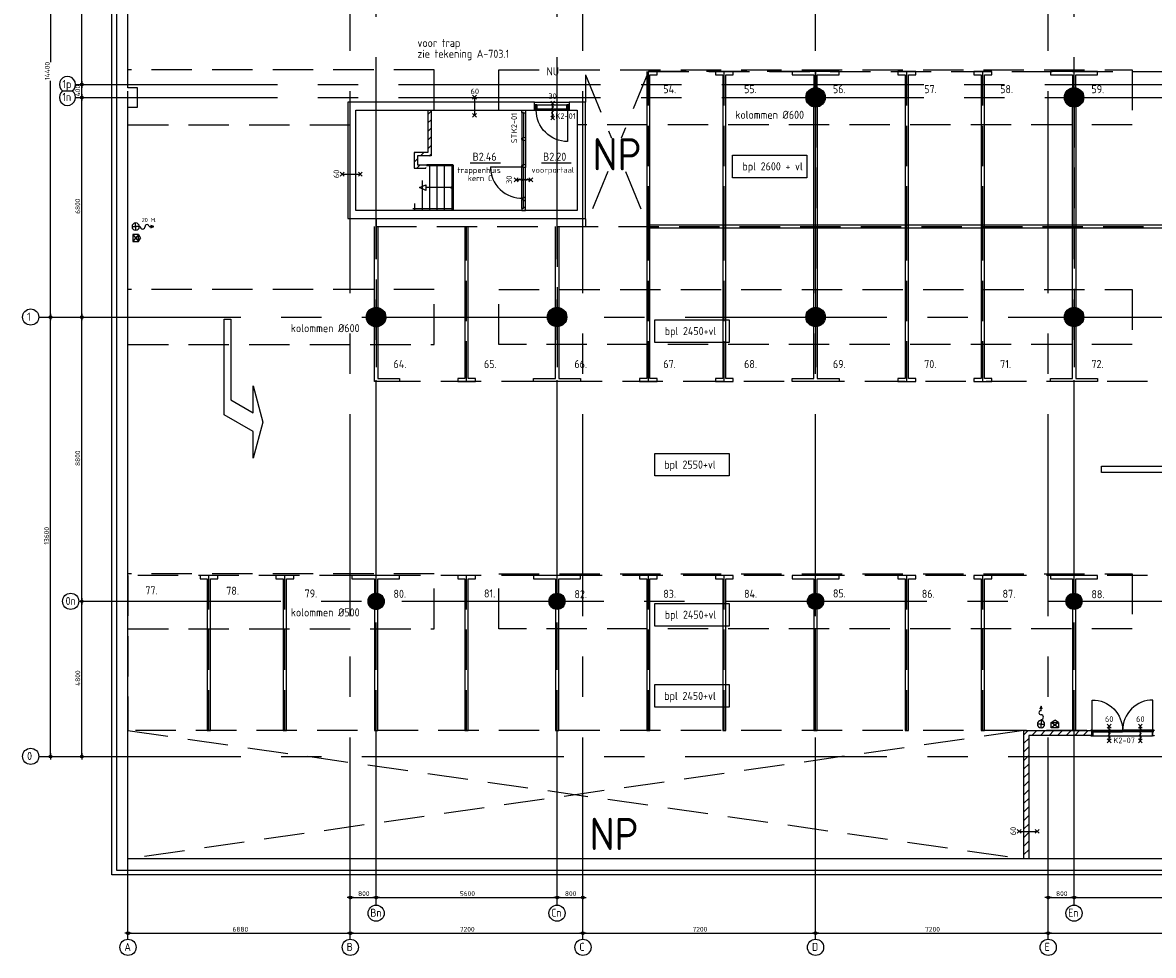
# Model space of a CAD drawing. Extents: x 1662 to 125079, y 8755 to 81245.
# Tile 1 of 8: x 1662 to 36657, y 8755 to 37632. Entities that reach past the tile are written whole.
import ezdxf

# ---------------------------------------------------------------- set-up
doc = ezdxf.new("R2010")
doc.units = 0
doc.header["$LTSCALE"] = 100
doc.linetypes.add('CENTER', pattern=[2, 1.25, -0.25, 0.25, -0.25])
doc.linetypes.add('HIDDEN', pattern=[0.375, 0.25, -0.125])
for name, color, linetype in [('BOUWKUNDIG', 11, 'CONTINUOUS'), ('PARKEREN', 8, 'HIDDEN'), ('STRAMIEN', 7, 'CENTER'), ('TEKST', 11, 'CONTINUOUS')]:
    doc.layers.add(name, color=color, linetype=linetype)
doc.styles.add('BURO', font='ISO.SHX')
doc.styles.add('PIETERS', font='ISO.SHX')
doc.styles.get("Standard").update_dxf_attribs({"font": 'ISO.SHX'})
doc.styles.add('STYLE1', font='ISO.SHX')

msp = doc.modelspace()

# ---------------------------------------------------------------- linework, layer by layer
at = {"layer": 'BOUWKUNDIG', "linetype": 'CONTINUOUS', "ltscale": 50}
for p, q in [((4422, 11246), (4422, 79091)), ((4572, 79091), (4572, 11396)), ((4922, 35616), (4922, 42616)), ((5222, 35616), (4922, 35616)), ((5222, 35016), (5222, 35616)), ((4922, 11746), (4922, 35016)), ((4922, 35016), (5222, 35016)), ((5242.9, 31071.1), (5074.2, 31070.8)), ((5242.9, 31071.1), (5074.2, 30850.7)), ((5074.2, 31070.8), (5074.2, 30850.7)), ((5074.2, 31070.8), (5242.9, 30850.7)), ((5074.2, 30850.7), (5242.9, 30850.7)), ((5242.9, 30850.7), (5242.9, 31071.1)), ((5242.9, 31071.1), (5314.4, 30960.8)), ((5242.9, 30850.5), (5314.4, 30960.8)), ((33494.6, 15969.3), (33604.9, 16040.8)), ((33494.8, 15969.3), (33715.2, 15969.3)), ((33494.8, 15800.6), (33494.8, 15969.3)), ((33714.9, 15800.6), (33494.8, 15969.3)), ((33715.2, 15969.3), (33494.8, 15800.6)), ((33714.9, 15800.6), (33494.8, 15800.6)), ((33715.2, 15969.3), (33604.9, 16040.8)), ((33715.2, 15969.3), (33714.9, 15800.6)), ((32651.9, 11746), (32651.9, 15716)), ((32651.9, 15716), (34744, 15716)), ((32802, 15566), (32802, 11746)), ((34744, 15566), (32802, 15566)), ((34744, 15716), (34744, 15566)), ((39177, 11746), (4922, 11746)), ((4572, 11396), (39527, 11396))]:
    msp.add_line(p, q, dxfattribs=at)
at = {"layer": 'BOUWKUNDIG', "linetype": 'HIDDEN', "ltscale": 50}
for p, q in [((14402, 36166), (4922, 36166)), ((14402, 34916), (14402, 36166)), ((16402, 36166), (36002, 36166)), ((16402, 34916), (16402, 36166)), ((36002, 36166), (36002, 34466)), ((17506, 35166), (18576, 35166)), ((4922, 34466), (11977, 34466)), ((36002, 34466), (18827, 34466)), ((14402, 29366), (4922, 29366)), ((14402, 27666), (14402, 29366)), ((16402, 29366), (36002, 29366)), ((16402, 27666), (16402, 29366)), ((36002, 29366), (36002, 27666)), ((4922, 27666), (14402, 27666)), ((36002, 27666), (16402, 27666)), ((14402, 20566), (4922, 20566)), ((14402, 18866), (14402, 20566)), ((16402, 20566), (36002, 20566)), ((16402, 18866), (16402, 20566)), ((36002, 20566), (36002, 18866)), ((4922, 18866), (14402, 18866)), ((36002, 18866), (16402, 18866))]:
    msp.add_line(p, q, dxfattribs=at)
at = {"layer": 'BOUWKUNDIG', "ltscale": 50}
for p, q in [((15706, 35380.7), (15586, 35260.7)), ((15586, 35380.7), (15706, 35260.7)), ((17506, 35166), (11727, 35166)), ((11727, 35166), (11727, 31566)), ((15646, 35315.8), (15646, 34760.4)), ((17506, 34916), (17506, 35166)), ((17506, 35071), (17512, 35077)), ((17506, 35018), (17536, 35048)), ((17576, 35087), (18506, 35087)), ((17701.8, 35166), (17701.8, 35166)), ((17701.8, 35166), (17701.8, 35166)), ((18124.3, 35194.4), (18004.3, 35074.4)), ((18004.3, 35194.4), (18124.3, 35074.4)), ((18034.3, 35081), (18094.3, 35021)), ((18034.3, 34961), (18094.3, 35021)), ((18064.3, 34676.8), (18064.3, 35134.4)), ((18546, 35071), (18552, 35077)), ((18546, 35018), (18576, 35048)), ((18576, 35166), (18576, 34916)), ((19077, 35166), (18576, 35166)), ((19077, 31566), (19077, 35166)), ((11977, 34916), (17506, 34916)), ((11977, 31816), (11977, 34916)), ((14201.5, 34916), (14201.5, 33606)), ((14201.5, 34789.4), (14301.5, 34889.4)), ((14301.5, 34916), (14301.5, 33506)), ((15586, 34700.4), (15706, 34820.4)), ((15706, 34700.4), (15586, 34820.4)), ((17113, 34916), (17163, 34916)), ((17113, 34916), (17113, 34916)), ((17113, 34851), (17113, 34916)), ((17113, 34851), (17113, 34051)), ((17163, 34851), (17113, 34851)), ((17163, 34916), (17207, 34916)), ((17163, 34826), (17163, 34851)), ((17163, 34826), (17163, 34076)), ((17227, 34826), (17163, 34826)), ((17207, 34916), (17227, 34916)), ((17227, 34916), (17227, 34826)), ((17227, 34916), (17227, 34916)), ((17227, 34826), (17227, 34076)), ((17506, 34964.9), (17536, 34994.9)), ((17520.1, 34926), (17536, 34941.9)), ((17560, 34979), (17551, 34961)), ((17551, 34979), (17560, 34961)), ((17551, 34916), (18531, 34916)), ((17576, 34966), (18506, 34966)), ((18004.3, 34616.8), (18124.3, 34736.8)), ((18124.3, 34616.8), (18004.3, 34736.8)), ((18034.3, 34961), (18094.3, 34901)), ((18034.3, 34841), (18094.3, 34901)), ((18034.3, 34841), (18094.3, 34781)), ((18034.3, 34721), (18094.3, 34781)), ((18522, 34979), (18531, 34961)), ((18531, 34979), (18522, 34961)), ((18546, 34964.9), (18576, 34994.9)), ((18560.1, 34926), (18576, 34941.9)), ((18576, 34916), (18827, 34916)), ((18827, 34916), (18827, 31816)), ((14201.5, 34524.3), (14301.5, 34624.3)), ((14201.5, 34259.1), (14301.5, 34359.1)), ((14201.5, 33993.9), (14301.5, 34093.9)), ((17113, 34051), (17163, 34051)), ((17113, 34011), (17113, 34051)), ((17163, 34011), (17113, 34011)), ((17113, 34011), (17113, 33211)), ((17163, 34076), (17207, 34076)), ((17163, 34051), (17163, 34076)), ((17163, 33986), (17163, 34011)), ((17227, 33986), (17163, 33986)), ((17163, 33986), (17163, 33236)), ((17207, 34076), (17227, 34076)), ((17227, 34076), (17227, 33986)), ((17227, 34076), (17227, 34076)), ((17227, 33986), (17227, 33236)), ((13782, 33574.4), (13813.6, 33606)), ((13782, 33606), (13782, 33126)), ((14201.5, 33606), (13782, 33606)), ((13978.8, 33506), (14078.8, 33606)), ((14201.5, 33728.8), (14301.5, 33828.8)), ((13782, 33309.2), (13882, 33409.2)), ((13882, 33506), (13882, 33226)), ((14301.5, 33506), (13882, 33506)), ((14243.9, 33506), (14301.5, 33563.6)), ((11494.1, 32997.4), (11614.1, 32877.4)), ((11494.1, 32877.4), (11614.1, 32997.4)), ((11558.9, 32937.4), (12114.3, 32937.4)), ((12174.3, 32877.4), (12054.3, 32997.4)), ((12174.3, 32997.4), (12054.3, 32877.4)), ((13782, 33126), (14143.1, 33126)), ((13863.9, 33126), (13963.9, 33226)), ((13882, 33226), (14175.1, 33226)), ((14129.1, 33126), (14149.6, 33146.5)), ((14980.3, 33196), (14159.4, 33196)), ((14980.3, 33226), (14172.2, 33226)), ((14252, 33226), (14252, 31826)), ((14482, 33226), (14482, 31826)), ((14712, 33226), (14712, 31826)), ((14942, 33226), (14942, 31826)), ((14982, 33226), (14982, 31826)), ((16138, 33168.5), (17113, 33168.5)), ((17113, 33211), (17163, 33211)), ((17113, 33171), (17113, 33211)), ((17163, 33171), (17113, 33171)), ((17113, 33168.5), (17153, 33168.5)), ((17113, 32193.5), (17113, 33168.5)), ((17153, 33168.5), (17153, 32193.5)), ((17163, 33236), (17207, 33236)), ((17163, 33211), (17163, 33236)), ((17163, 33146), (17163, 33171)), ((17227, 33146), (17163, 33146)), ((17207, 33236), (17227, 33236)), ((17227, 33236), (17227, 33146)), ((17227, 33236), (17227, 33236)), ((17227, 32216), (17227, 33146)), ((13948.2, 32522.4), (14140.5, 32612.4)), ((14022, 32747.5), (14022, 31826)), ((14140.5, 32612.4), (14140.5, 32522.4)), ((16873, 32826.5), (16993, 32706.5)), ((16873, 32706.5), (16993, 32826.5)), ((17390.6, 32766.5), (16933, 32766.5)), ((16986.4, 32736.5), (17046.4, 32796.5)), ((17106.4, 32736.5), (17046.4, 32796.5)), ((17106.4, 32736.5), (17166.4, 32796.5)), ((17226.4, 32736.5), (17166.4, 32796.5)), ((17226.4, 32736.5), (17286.4, 32796.5)), ((17346.4, 32736.5), (17286.4, 32796.5)), ((17450.6, 32706.5), (17330.6, 32826.5)), ((17450.6, 32826.5), (17330.6, 32706.5)), ((14140.5, 32432.3), (13948.2, 32522.4)), ((14942, 32526), (14140.5, 32522.4)), ((14140.5, 32522.4), (14140.5, 32432.3)), ((17163, 32216), (17163, 32191)), ((17227, 32216), (17163, 32216)), ((17227, 32126), (17227, 32216)), ((13739.7, 31876), (14982, 31876)), ((13792, 32028.4), (13792, 31826)), ((17153, 32193.5), (17113, 32193.5)), ((17113, 32191), (17113, 32151)), ((17163, 32191), (17113, 32191)), ((17113, 31881), (17113, 32151)), ((17113, 32151), (17163, 32151)), ((17113, 31881), (17113, 31816)), ((17163, 31881), (17113, 31881)), ((17163, 32151), (17163, 32126)), ((17163, 31906), (17163, 32126)), ((17163, 32126), (17207, 32126)), ((17163, 31906), (17163, 31881)), ((17227, 31906), (17163, 31906)), ((17207, 32126), (17227, 32126)), ((17227, 31906), (17227, 32126)), ((17227, 32126), (17227, 32126)), ((17227, 31816), (17227, 31906)), ((11727, 31566), (19077, 31566)), ((18827, 31816), (11977, 31816)), ((13727.3, 31826), (14982, 31826)), ((17113, 31816), (17163, 31816)), ((17113, 31816), (17113, 31816)), ((17163, 31816), (17207, 31816)), ((17207, 31816), (17227, 31816)), ((17227, 31816), (17227, 31816)), ((5272.3, 31316), (5300.6, 31316)), ((5575.6, 31316), (5719, 31316)), ((5719, 31316), (5627.1, 31353.5)), ((5627.1, 31278.5), (5719, 31316)), ((33178.7, 16474.2), (33141.2, 16382.3)), ((33216.2, 16382.3), (33178.7, 16474.2)), ((33178.7, 16330.8), (33178.7, 16474.2)), ((33178.7, 16027.5), (33178.7, 16055.8)), ((35349.1, 15912.8), (35229.1, 15792.8)), ((35229.1, 15912.8), (35349.1, 15792.8)), ((35259.1, 15799.5), (35319.1, 15739.5)), ((35289.1, 15395.2), (35289.1, 15852.8)), ((36313, 15912.8), (36193, 15792.8)), ((36193, 15912.8), (36313, 15792.8)), ((36223, 15799.5), (36283, 15739.5)), ((36253, 15395.2), (36253, 15852.8)), ((32651.9, 15586.4), (32781.5, 15716)), ((32651.9, 15321.2), (32802, 15471.3)), ((32896.7, 15566), (33046.7, 15716)), ((33161.9, 15566), (33311.9, 15716)), ((33427, 15566), (33577, 15716)), ((33692.2, 15566), (33842.2, 15716)), ((33957.4, 15566), (34107.4, 15716)), ((34222.5, 15566), (34372.5, 15716)), ((34487.7, 15566), (34637.7, 15716)), ((34759, 15726), (35704, 15726)), ((34768, 15663), (34759, 15681)), ((34759, 15663), (34768, 15681)), ((34784, 15676), (35704, 15676)), ((34784, 15555), (36624, 15555)), ((35229.1, 15335.2), (35349.1, 15455.2)), ((35349.1, 15335.2), (35229.1, 15455.2)), ((35259.1, 15679.5), (35319.1, 15739.5)), ((35259.1, 15679.5), (35319.1, 15619.5)), ((35259.1, 15559.5), (35319.1, 15619.5)), ((35259.1, 15559.5), (35319.1, 15499.5)), ((35259.1, 15439.5), (35319.1, 15499.5)), ((36649, 15726), (35704, 15726)), ((36624, 15676), (35704, 15676)), ((36193, 15335.2), (36313, 15455.2)), ((36313, 15335.2), (36193, 15455.2)), ((36223, 15679.5), (36283, 15739.5)), ((36223, 15679.5), (36283, 15619.5)), ((36223, 15559.5), (36283, 15619.5)), ((36223, 15559.5), (36283, 15499.5)), ((36223, 15439.5), (36283, 15499.5)), ((36640, 15663), (36649, 15681)), ((36649, 15663), (36640, 15681)), ((32651.9, 15056), (32802, 15206.1)), ((32651.9, 14790.9), (32802, 14941)), ((32651.9, 14525.7), (32802, 14675.8)), ((32651.9, 14260.5), (32802, 14410.6)), ((32651.9, 13995.4), (32802, 14145.5)), ((32651.9, 13730.2), (32802, 13880.3)), ((32651.9, 13465), (32802, 13615.1)), ((32651.9, 13199.9), (32802, 13350)), ((32651.9, 12934.7), (32802, 13084.8)), ((32439.6, 12654.8), (32559.6, 12534.8)), ((32439.6, 12534.8), (32559.6, 12654.8)), ((32651.9, 12669.6), (32802, 12819.6)), ((33119.9, 12534.8), (32999.9, 12654.8)), ((33119.9, 12654.8), (32999.9, 12534.8)), ((32504.5, 12594.8), (33059.9, 12594.8)), ((32651.9, 12404.4), (32802, 12554.5)), ((32651.9, 12139.2), (32802, 12289.3)), ((32651.9, 11874.1), (32802, 12024.1)), ((39677, 11246), (4422, 11246))]:
    msp.add_line(p, q, dxfattribs=at)
at = {"layer": 'BOUWKUNDIG', "linetype": 'CONTINUOUS', "ltscale": 50}
for points, const_width in [([(26052, 35316, 1), (26352, 35316, 1)], 300), ([(34052, 35316, 1), (34352, 35316, 1)], 300), ([(12452, 28516, 1), (12752, 28516, 1)], 300), ([(18052, 28516, 1), (18352, 28516, 1)], 300), ([(26052, 28516, 1), (26352, 28516, 1)], 300), ([(34052, 28516, 1), (34352, 28516, 1)], 300), ([(12477, 19716, 1), (12727, 19716, 1)], 250), ([(18077, 19716, 1), (18327, 19716, 1)], 250), ([(26077, 19716, 1), (26327, 19716, 1)], 250), ([(34077, 19716, 1), (34327, 19716, 1)], 250)]:
    msp.add_lwpolyline(points, format="xyb", close=True, dxfattribs=dict(at, const_width=const_width))
at = {"layer": 'BOUWKUNDIG', "ltscale": 50}
for points in [[(17506, 34926), (17536, 34926), (17536, 35077), (17506, 35077)], [(17518, 35077), (17516, 35077), (17516, 35087), (17576, 35087), (17576, 34966), (17560, 34966), (17560, 34979), (17551, 34979), (17551, 34916), (17516, 34916), (17516, 34926), (17518, 34926), (17518, 34918), (17549, 34918), (17549, 34981), (17562, 34981), (17562, 34968), (17574, 34968), (17574, 35085), (17518, 35085)], [(18564, 35077), (18566, 35077), (18566, 35087), (18506, 35087), (18506, 34966), (18522, 34966), (18522, 34979), (18531, 34979), (18531, 34916), (18566, 34916), (18566, 34926), (18564, 34926), (18564, 34918), (18533, 34918), (18533, 34981), (18520, 34981), (18520, 34968), (18508, 34968), (18508, 35085), (18564, 35085)], [(18576, 34926), (18546, 34926), (18546, 35077), (18576, 35077)], [(18526, 34921), (17556, 34921), (17556, 34961), (17683, 34961), (18526, 34961)], [(34726, 15565), (34724, 15565), (34724, 15555), (34784, 15555), (34784, 15676), (34768, 15676), (34768, 15663), (34759, 15663), (34759, 15726), (34724, 15726), (34724, 15716), (34726, 15716), (34726, 15724), (34757, 15724), (34757, 15661), (34770, 15661), (34770, 15674), (34782, 15674), (34782, 15557), (34726, 15557)], [(35704, 15721), (34764, 15721), (34764, 15681), (34894, 15681), (35704, 15681)], [(35704, 15721), (36644, 15721), (36644, 15681), (36549.7, 15681), (35704, 15681)], [(36682, 15565), (36684, 15565), (36684, 15555), (36624, 15555), (36624, 15676), (36640, 15676), (36640, 15663), (36649, 15663), (36649, 15726), (36684, 15726), (36684, 15716), (36682, 15716), (36682, 15724), (36651, 15724), (36651, 15661), (36638, 15661), (36638, 15674), (36626, 15674), (36626, 15557), (36682, 15557)]]:
    msp.add_lwpolyline(points, close=True, dxfattribs=at)
for points in [[(17551, 34979), (17560, 34979), (17560, 34961), (17551, 34961), (17551, 34979)], [(18531, 34979), (18522, 34979), (18522, 34961), (18531, 34961), (18531, 34979)], [(34759, 15663), (34768, 15663), (34768, 15681), (34759, 15681), (34759, 15663)], [(36649, 15663), (36640, 15663), (36640, 15681), (36649, 15681), (36649, 15663)]]:
    msp.add_lwpolyline(points, dxfattribs=at)
for points in [[(18526, 34921), (18526, 33951, -0.4142136), (17556, 34921)], [(34764, 15721), (34764, 16661, -0.4142136), (35704, 15721)], [(36644, 15721), (36644, 16661, 0.4142136), (35704, 15721)]]:
    msp.add_lwpolyline(points, format="xyb", dxfattribs=at)
for points in [[(5159.8, 31428.5, 0.4142136), (5047.3, 31316), (5159.8, 31316)], [(5272.3, 31316), (5159.8, 31316), (5159.8, 31203.5, 0.4142136)], [(33066.2, 15915, 0.4142136), (33178.7, 15802.5), (33178.7, 15915)], [(33178.7, 16027.5), (33178.7, 15915), (33291.2, 15915, 0.4142136)]]:
    msp.add_lwpolyline(points, format="xyb", close=True, dxfattribs=at)
at = {"layer": 'BOUWKUNDIG', "linetype": 'CONTINUOUS', "ltscale": 50}
for centre, radius in [((26202, 35316), 300), ((34202, 35316), 300), ((12602, 28516), 300), ((18202, 28516), 300), ((26202, 28516), 300), ((34202, 28516), 300), ((12602, 19716), 250), ((18202, 19716), 250), ((26202, 19716), 250), ((34202, 19716), 250)]:
    msp.add_circle(centre, radius, dxfattribs=at)
at = {"layer": 'BOUWKUNDIG', "ltscale": 50}
for centre, radius in [((26202, 35316), 300), ((14942, 32526), 25), ((18202, 28516), 300), ((26202, 28516), 300)]:
    msp.add_circle(centre, radius, dxfattribs=at)
for centre, radius, start, end in [((17113, 33168.5), 975, 180, 272.35126), ((5159.8, 31316), 112.5, 180, 270), ((5159.8, 31316), 112.5, 0, 90), ((5375.6, 31316), 75, 180, 0), ((5513.1, 31316), 62.5, 0, 180), ((33178.7, 16268.3), 62.5, 90, 270), ((33178.7, 16130.8), 75, 270, 90), ((33178.7, 15915), 112.5, 90, 180), ((33178.7, 15915), 112.5, 270, 0)]:
    msp.add_arc(centre, radius, start, end, dxfattribs=at)
at = {"layer": 'PARKEREN', "ltscale": 50}
for p, q in [((21027, 36116), (20190.5, 34056.8)), ((21027, 36116), (47727, 36116)), ((25952, 36116), (21027, 36116)), ((26202, 35616), (26202, 36116)), ((26202, 35616), (26202, 36116)), ((34202, 35616), (34202, 36116)), ((19077, 36016), (19889.8, 34056.8)), ((19769.6, 33020.8), (19077, 31316)), ((20319.7, 33020.8), (21027, 31316)), ((12602, 31556), (12602, 28816)), ((19077, 31556), (19077, 31316)), ((12602, 31316), (47727, 31316)), ((12602, 28215.9), (12602, 26516)), ((12602, 28115.9), (12602, 27641)), ((18202, 28216), (18202, 26516)), ((26202, 28216), (26202, 26516)), ((34202, 28216), (34202, 26516)), ((47727, 26516), (12602, 26516)), ((47727, 20516), (4922, 20516)), ((4922, 20516), (4922, 15716)), ((7427, 15716), (7427, 20516)), ((9777, 15716), (9777, 20516)), ((12602, 19966), (12602, 20516)), ((15402, 15716), (15402, 20516)), ((18202, 19966), (18202, 20516)), ((21027, 15716), (21027, 20516)), ((23377, 15716), (23377, 20516)), ((26202, 19966), (26202, 20516)), ((29027, 15716), (29027, 20516)), ((31377, 15716), (31377, 20516)), ((34202, 19966), (34202, 20516)), ((12602, 15716), (12602, 19466)), ((18202, 15716), (18202, 19466)), ((26202, 15716), (26202, 19466)), ((34202, 15716), (34202, 19466)), ((32651.9, 15716), (4922, 15716)), ((47727, 15716), (32651.9, 15716))]:
    msp.add_line(p, q, dxfattribs=at)
at = {"layer": 'PARKEREN', "linetype": 'CONTINUOUS', "ltscale": 50}
for p, q in [((20977, 36116), (20977, 31316)), ((21302, 36016), (21302, 36116)), ((21077, 31316), (21077, 36016)), ((21077, 36016), (21302, 36016)), ((26152, 28811.8), (26152, 35020.2)), ((26252, 35020.2), (26252, 28811.8)), ((34152, 28811.8), (34152, 35020.2)), ((34252, 35020.2), (34252, 28811.8)), ((12552, 28811.8), (12552, 31316)), ((12652, 31316), (12652, 28811.8)), ((18152, 28811.8), (18152, 31316)), ((18252, 31316), (18252, 28811.8)), ((20977, 31316), (20977, 26616)), ((21077, 31366), (47727, 31366)), ((21077, 26616), (21077, 31316)), ((47727, 31266), (21077, 31266)), ((12552, 27637.1), (12552, 28120.1)), ((12652, 28120.1), (12652, 27637.1)), ((20977, 26616), (20752, 26616)), ((20752, 26616), (20752, 26516)), ((21302, 26616), (21077, 26616)), ((21302, 26516), (21302, 26616)), ((20752, 26516), (21302, 26516))]:
    msp.add_line(p, q, dxfattribs=at)
at = {"layer": 'PARKEREN', "linetype": 'HIDDEN', "ltscale": 50}
for p, q in [((26202, 36116), (26202, 35616)), ((19077, 36016), (19077, 35166)), ((26202, 35016), (26202, 28816)), ((34202, 35016), (34202, 28816)), ((18202, 31316), (18202, 28816)), ((12602, 19964.3), (12602, 20091)), ((18202, 19964.3), (18202, 20091)), ((18202, 19964.3), (18202, 20091)), ((26202, 19964.3), (26202, 20091)), ((34202, 19964.3), (34202, 20091)), ((32651.9, 15716), (4922, 11746)), ((4922, 15716), (32651.9, 11746)), ((32651.9, 12046), (32651.9, 15716))]:
    msp.add_line(p, q, dxfattribs=at)
at = {"layer": 'PARKEREN', "ltscale": 50}
for points in [[(21027, 26516), (21027, 31316), (21027, 36116)], [(23377, 26516), (23377, 31316), (23377, 36116)], [(29027, 26516), (29027, 31316), (29027, 36116)], [(31377, 26516), (31377, 31316), (31377, 36116)], [(15402, 26516), (15402, 31316)], [(15402, 26516), (15402, 31316)]]:
    msp.add_lwpolyline(points, dxfattribs=at)
at = {"layer": 'PARKEREN', "linetype": 'CONTINUOUS', "ltscale": 50}
for points in [[(23327, 31316), (23327, 26616), (23102, 26616), (23102, 26516), (23652, 26516), (23652, 26616), (23427, 26616), (23427, 31316), (23427, 36016), (23652, 36016), (23652, 36116), (23102, 36116), (23102, 36016), (23327, 36016)], [(28977, 26616), (28752, 26616), (28752, 26516), (29302, 26516), (29302, 26616), (29077, 26616), (29077, 31316), (29077, 36016), (29302, 36016), (29302, 36116), (28752, 36116), (28752, 36016), (28977, 36016), (28977, 31316)], [(31327, 31316), (31327, 26616), (31102, 26616), (31102, 26516), (31652, 26516), (31652, 26616), (31427, 26616), (31427, 31316), (31427, 36016), (31652, 36016), (31652, 36116), (31102, 36116), (31102, 36016), (31327, 36016)], [(35052.9, 23700.4), (35052.9, 23900.4), (37552.9, 23900.4), (37552.9, 24202.3), (39052.9, 23800.4), (37552.9, 23398.5), (37552.9, 23700.4)], [(7152, 20416), (7377, 20416), (7377, 15716), (7477, 15716), (7477, 20416), (7702, 20416), (7702, 20516), (7152, 20516)], [(9502, 20416), (9727, 20416), (9727, 15716), (9827, 15716), (9827, 20416), (10052, 20416), (10052, 20516), (9502, 20516)], [(15127, 20416), (15352, 20416), (15352, 15716), (15452, 15716), (15452, 20416), (15677, 20416), (15677, 20516), (15127, 20516)], [(20752, 20416), (20977, 20416), (20977, 15716), (21077, 15716), (21077, 20416), (21302, 20416), (21302, 20516), (20752, 20516)], [(23102, 20416), (23327, 20416), (23327, 15716), (23427, 15716), (23427, 20416), (23652, 20416), (23652, 20516), (23102, 20516)], [(28752, 20416), (28977, 20416), (28977, 15716), (29077, 15716), (29077, 20416), (29302, 20416), (29302, 20516), (28752, 20516)], [(31102, 20416), (31327, 20416), (31327, 15716), (31427, 15716), (31427, 20416), (31652, 20416), (31652, 20516), (31102, 20516)]]:
    msp.add_lwpolyline(points, close=True, dxfattribs=at)
for points in [[(26252, 35616), (26252, 36016), (26927, 36016), (26927, 36116), (25477, 36116), (25477, 36016), (26152, 36016), (26152, 35616)], [(34252, 35616), (34252, 36016), (34927, 36016), (34927, 36116), (33477, 36116), (33477, 36016), (34152, 36016), (34152, 35616)], [(15352, 31316), (15352, 26616), (15127, 26616), (15127, 26516), (15677, 26516), (15677, 26616), (15452, 26616), (15452, 31316)], [(15352, 31316), (15352, 26616), (15127, 26616), (15127, 26516), (15677, 26516), (15677, 26616), (15452, 26616), (15452, 31316)], [(8100.8, 25955.7), (8800.7, 25551.6), (8800.7, 26382.6), (9100.7, 25262.9), (8800.7, 24143.3), (8800.7, 24974.3), (7900.7, 25493.9), (7900.7, 28455.7), (8100.7, 28455.7), (8100.7, 25955.7)], [(12652, 28220.1), (12652, 26616), (13327, 26616), (13327, 26516), (12552, 26516), (12552, 28220.1)], [(18252, 28220.2), (18252, 26616), (18927, 26616), (18927, 26516), (17477, 26516), (17477, 26616), (18152, 26616), (18152, 28220.2)], [(26252, 28216), (26252, 26616), (26927, 26616), (26927, 26516), (25477, 26516), (25477, 26616), (26152, 26616), (26152, 28216)], [(34252, 28216), (34252, 26616), (34927, 26616), (34927, 26516), (33477, 26516), (33477, 26616), (34152, 26616), (34152, 28216)], [(18252, 26999.9), (18252, 26616), (18927, 26616), (18927, 26516), (17477, 26516), (17477, 26616), (18152, 26616), (18152, 26999.9)], [(12652, 19960.9), (12652, 20416), (13327, 20416), (13327, 20516), (11852, 20516), (11852, 20416), (12552, 20416), (12552, 19960.9)], [(18252, 19960.9), (18252, 20416), (18927, 20416), (18927, 20516), (17477, 20516), (17477, 20416), (18152, 20416), (18152, 19960.9)], [(26252, 19960.9), (26252, 20416), (26927, 20416), (26927, 20516), (25477, 20516), (25477, 20416), (26152, 20416), (26152, 19960.9)], [(34252, 19960.9), (34252, 20416), (34927, 20416), (34927, 20516), (33477, 20516), (33477, 20416), (34152, 20416), (34152, 19960.9)], [(12552, 19471.1), (12552, 15716), (12652, 15716), (12652, 19471.1)], [(18152, 19471.1), (18152, 15716), (18252, 15716), (18252, 19471.1)], [(26152, 19471.1), (26152, 15716), (26252, 15716), (26252, 19471.1)], [(34152, 19471.1), (34152, 15716)], [(34252, 15716), (34252, 19471.1)]]:
    msp.add_lwpolyline(points, dxfattribs=at)
at = {"layer": 'PARKEREN', "ltscale": 50}
for centre, radius in [((12602, 28516), 300), ((12602, 19716), 250)]:
    msp.add_circle(centre, radius, dxfattribs=at)
at = {"layer": 'STRAMIEN', "ltscale": 50}
for p, q in [((4922, 9254.8), (4922, 80738.2)), ((11802, 9254.8), (11802, 80738.2)), ((19002, 9254.8), (19002, 80745)), ((26202, 9254.8), (26202, 80745)), ((33402, 9254.8), (33402, 80738.2)), ((12602, 10310.9), (12602, 79888.2)), ((18202, 10310.9), (18202, 79888.2)), ((34202, 10310.9), (34202, 79888.2)), ((3299.3, 35716), (122453.3, 35716)), ((3299.3, 35316), (122453.3, 35316)), ((2161.5, 28516), (123650.9, 28516)), ((3399.3, 19716), (122453.3, 19716)), ((2161.5, 14916), (123650.9, 14916))]:
    msp.add_line(p, q, dxfattribs=at)
at = {"layer": 'STRAMIEN', "linetype": 'CONTINUOUS', "ltscale": 50}
for p, q in [((2527.4, 42866), (2527.4, 36406.1)), ((3493.3, 35766), (3493.3, 42866)), ((2527.4, 28566), (2527.4, 35825.9)), ((3493.3, 35816), (3493.3, 35616)), ((3493.3, 35616), (3493.3, 35816)), ((2899.3, 35516), (3199.3, 35516)), ((3493.3, 35366), (3493.3, 35666)), ((3493.3, 35216), (3493.3, 35416)), ((3493.3, 35416), (3493.3, 35216)), ((3493.3, 28566), (3493.3, 35266)), ((2527.4, 28616), (2527.4, 28416)), ((2527.4, 28416), (2527.4, 28616)), ((2527.4, 14966), (2527.4, 28466)), ((3493.3, 28416), (3493.3, 28616)), ((3493.3, 28616), (3493.3, 28416)), ((3493.3, 19766), (3493.3, 28466)), ((3493.3, 19816), (3493.3, 19616)), ((3493.3, 19616), (3493.3, 19816)), ((3493.3, 14966), (3493.3, 19666)), ((2527.4, 15016), (2527.4, 14816)), ((3493.3, 15016), (3493.3, 14816)), ((11902, 10543.3), (11702, 10543.3)), ((11852, 10543.3), (12552, 10543.3)), ((12702, 10543.3), (12502, 10543.3)), ((12502, 10543.3), (12702, 10543.3)), ((12652, 10543.3), (18152, 10543.3)), ((18102, 10543.3), (18302, 10543.3)), ((18302, 10543.3), (18102, 10543.3)), ((18252, 10543.3), (18952, 10543.3)), ((18902, 10543.3), (19102, 10543.3)), ((33502, 10543.3), (33302, 10543.3)), ((33452, 10543.3), (34152, 10543.3)), ((34302, 10543.3), (34102, 10543.3)), ((34102, 10543.3), (34302, 10543.3)), ((34252, 10543.3), (39752, 10543.3)), ((5022, 9438.8), (4822, 9438.8)), ((4972, 9438.8), (11752, 9438.8)), ((11702, 9438.8), (11902, 9438.8)), ((11902, 9438.8), (11702, 9438.8)), ((11852, 9438.8), (18952, 9438.8)), ((18902, 9438.8), (19102, 9438.8)), ((19102, 9438.8), (18902, 9438.8)), ((19052, 9438.8), (26152, 9438.8)), ((26302, 9438.8), (26102, 9438.8)), ((26102, 9438.8), (26302, 9438.8)), ((26252, 9438.8), (33352, 9438.8)), ((33302, 9438.8), (33502, 9438.8)), ((33502, 9438.8), (33302, 9438.8)), ((33452, 9438.8), (40552, 9438.8))]:
    msp.add_line(p, q, dxfattribs=at)
for centre, radius in [((3493.3, 35716), 43), ((3493.3, 35716), 43), ((3493.3, 35316), 43), ((3493.3, 35316), 43), ((1911.5, 28516), 250), ((2527.4, 28516), 43), ((2527.4, 28516), 43), ((3493.3, 28516), 43), ((3493.3, 28516), 43), ((3149.3, 19716), 250), ((3493.3, 19716), 43), ((3493.3, 19716), 43), ((1911.5, 14916), 250), ((2527.4, 14916), 43), ((3493.3, 14916), 43), ((11802, 10543.3), 43), ((12602, 10543.3), 43), ((12602, 10543.3), 43), ((18202, 10543.3), 43), ((18202, 10543.3), 43), ((19002, 10543.3), 43), ((33402, 10543.3), 43), ((34202, 10543.3), 43), ((34202, 10543.3), 43), ((12602, 10060.9), 250), ((18202, 10060.9), 250), ((34202, 10060.9), 250), ((4922, 9438.8), 43), ((11802, 9438.8), 43), ((11802, 9438.8), 43), ((19002, 9438.8), 43), ((19002, 9438.8), 43), ((26202, 9438.8), 43), ((26202, 9438.8), 43), ((33402, 9438.8), 43), ((33402, 9438.8), 43), ((4922, 9004.8), 250), ((11802, 9004.8), 250), ((19002, 9004.8), 250), ((26202, 9004.8), 250), ((33402, 9004.8), 250)]:
    msp.add_circle(centre, radius, dxfattribs=at)
for centre, start, end in [((3049.3, 35716), 306.8699, 233.1301), ((3049.3, 35316), 126.8699, 53.1301)]:
    msp.add_arc(centre, 250, start, end, dxfattribs=at)
at = {"layer": 'TEKST', "ltscale": 50}
for p, q in [((15512.2, 33288.8), (16451.8, 33288.8)), ((17721.8, 33288.8), (18633.4, 33288.8)), ((23635.4, 33530.2), (25935, 33530.2)), ((23635.4, 32830.1), (23635.4, 33530.2)), ((25935, 33530.2), (25935, 32830.1)), ((25935, 32830.1), (23635.4, 32830.1)), ((21229.5, 27730), (21229.5, 28430.1)), ((21229.5, 28430.1), (23529.1, 28430.1)), ((23529.1, 28430.1), (23529.1, 27730)), ((23529.1, 27730), (21229.5, 27730)), ((21229.5, 24297.1), (23529.1, 24297.1)), ((21229.5, 23597.1), (21229.5, 24297.1)), ((23529.1, 24297.1), (23529.1, 23597.1)), ((23529.1, 23597.1), (21229.5, 23597.1)), ((21229.5, 19650.6), (23529.1, 19650.6)), ((21229.5, 18950.5), (21229.5, 19650.6)), ((23529.1, 19650.6), (23529.1, 18950.5)), ((23529.1, 18950.5), (21229.5, 18950.5)), ((21229.5, 17136.8), (23529.1, 17136.8)), ((21229.5, 16436.7), (21229.5, 17136.8)), ((23529.1, 17136.8), (23529.1, 16436.7)), ((23529.1, 16436.7), (21229.5, 16436.7))]:
    msp.add_line(p, q, dxfattribs=at)

# ---------------------------------------------------------------- texts
at = {"layer": 'PARKEREN', "ltscale": 50, "style": 'PIETERS'}
for s, p in [('54.', (21489.5, 35445.9)), ('55.', (23989.5, 35445.9)), ('56.', (26739.5, 35445.9)), ('57.', (29564.5, 35445.9)), ('58.', (31914.5, 35445.9)), ('59.', (34739.5, 35445.9)), ('64.', (13139.5, 26935.3)), ('65.', (15939.5, 26935.3)), ('66.', (18739.5, 26935.3)), ('67.', (21489.5, 26935.3)), ('68.', (23989.5, 26935.3)), ('69.', (26739.5, 26935.3)), ('70.', (29564.5, 26935.3)), ('71.', (31914.5, 26935.3)), ('72.', (34739.5, 26935.3)), ('77.', (5459.5, 19930.5)), ('78.', (7964.5, 19918)), ('79.', (10389.5, 19833.5)), ('80.', (13139.5, 19823.2)), ('81.', (15939.5, 19833.5)), ('82.', (18739.5, 19812)), ('83.', (21489.5, 19823.2)), ('84.', (23989.5, 19823.2)), ('85.', (26739.5, 19835.2)), ('86.', (29489.5, 19823.2)), ('87.', (31989.5, 19823.2)), ('88.', (34739.5, 19810.6))]:
    msp.add_text(s, height=250, dxfattribs=at).set_placement(p)
at = {"layer": 'PARKEREN', "linetype": 'HIDDEN', "ltscale": 50, "style": 'PIETERS'}
for p in [(19302.3, 33053.9), (19210.5, 12012.6)]:
    msp.add_text('NP', height=1000, dxfattribs=at).set_placement(p)
at = {"layer": 'STRAMIEN', "linetype": 'CONTINUOUS', "ltscale": 50}
for s, p in [('14400', (2498.9, 35853.4)), ('400', (3443.3, 35350.9)), ('6800', (3443.3, 31710.4)), ('8800', (3443.3, 23905.9)), ('13600', (2477.4, 21468.4)), ('4800', (3443.3, 17098.4))]:
    msp.add_text(s, height=150, rotation=90, dxfattribs=at).set_placement(p)
at = {"layer": 'STRAMIEN', "linetype": 'CONTINUOUS', "ltscale": 50, "style": 'BURO'}
for s, p in [('1p', (2891.2, 35604.6)), ('1n', (2891.2, 35204.6)), ('1', (1800, 28404.6)), ('0n', (2991.2, 19604.6)), ('0', (1800, 14804.6)), ('Bn', (12420.6, 9949.5)), ('Cn', (18020.6, 9949.5)), ('En', (34020.6, 9949.5)), ('A', (4810.5, 8893.4)), ('B', (11690.5, 8893.4)), ('C', (18890.5, 8893.4)), ('D', (26090.5, 8893.4)), ('E', (33290.5, 8893.4))]:
    msp.add_text(s, height=250, dxfattribs=at).set_placement(p)
at = {"layer": 'STRAMIEN', "linetype": 'CONTINUOUS', "ltscale": 50}
for s, p in [('800', (12044.4, 10593.3)), ('5600', (15191.9, 10593.3)), ('800', (18444.4, 10593.3)), ('800', (33644.4, 10593.3)), ('6880', (8156.4, 9488.8)), ('7200', (15191.9, 9488.8)), ('7200', (22391.9, 9488.8)), ('7200', (29591.9, 9488.8))]:
    msp.add_text(s, height=150, dxfattribs=at).set_placement(p)
at = {"layer": 'TEKST', "linetype": 'CONTINUOUS', "ltscale": 50}
for s, p in [('voor trap', (13880.5, 36877.6)), ('zie tekening A-703.1', (13880.5, 36541.1))]:
    msp.add_text(s, height=250, dxfattribs=at).set_placement(p)
at = {"layer": 'TEKST', "ltscale": 50}
for s, height, style, p in [('NU', 250, 'PIETERS', (17876.3, 35996.3)), ('60', 175, 'PIETERS', (15524.6, 35415.8)), ('30', 175, 'PIETERS', (17933.2, 35263.6)), ('kolommen %%c600', 250, 'PIETERS', (23715.6, 34652.5)), ('B2.46', 250, 'PIETERS', (15587.8, 33354.9)), ('B2.20', 250, 'PIETERS', (17769.4, 33354.9)), ('bpl 2600 + vl', 250, 'PIETERS', (23939.9, 33056)), ('trappenhuis', 175, 'STYLE1', (15119.6, 32976.2)), ('kern C', 175, 'STYLE1', (15430.8, 32726.2)), ('voorportaal', 175, 'STYLE1', (17410.3, 32981.5)), ('20 M.', 125, 'PIETERS', (5347, 31458.1)), ('kolommen %%c600', 250, 'PIETERS', (9959.6, 28047.6)), ('bpl 2450+vl', 250, 'PIETERS', (21534.1, 27955.9)), ('bpl 2550+vl', 250, 'PIETERS', (21519.2, 23822.9)), ('kolommen %%c500', 250, 'PIETERS', (9959.6, 19247.7)), ('bpl 2450+vl', 250, 'PIETERS', (21534.1, 19176.4)), ('bpl 2450+vl', 250, 'PIETERS', (21519.2, 16662.6)), ('60', 175, 'PIETERS', (35158, 15982)), ('60', 175, 'PIETERS', (36121.9, 15982))]:
    msp.add_text(s, height=height, dxfattribs=dict(at, style=style)).set_placement(p)
for s, p in [('K2-01', (16961.7, 34209.3)), ('ST', (16961.7, 33896.5))]:
    msp.add_text(s, height=175, rotation=90, dxfattribs=at).set_placement(p)
for s, p in [('K2-01', (18151.4, 34649.8)), ('K2-07', (35420, 15324))]:
    msp.add_text(s, height=175, dxfattribs=at).set_placement(p)
at = {"layer": 'TEKST', "ltscale": 50, "style": 'PIETERS'}
for s, p in [('60', (11458.9, 32816)), ('30', (16803.9, 32635.4)), ('60', (32404.5, 12473.4))]:
    msp.add_text(s, height=175, rotation=90, dxfattribs=at).set_placement(p)

doc.saveas('drawing.dxf')
